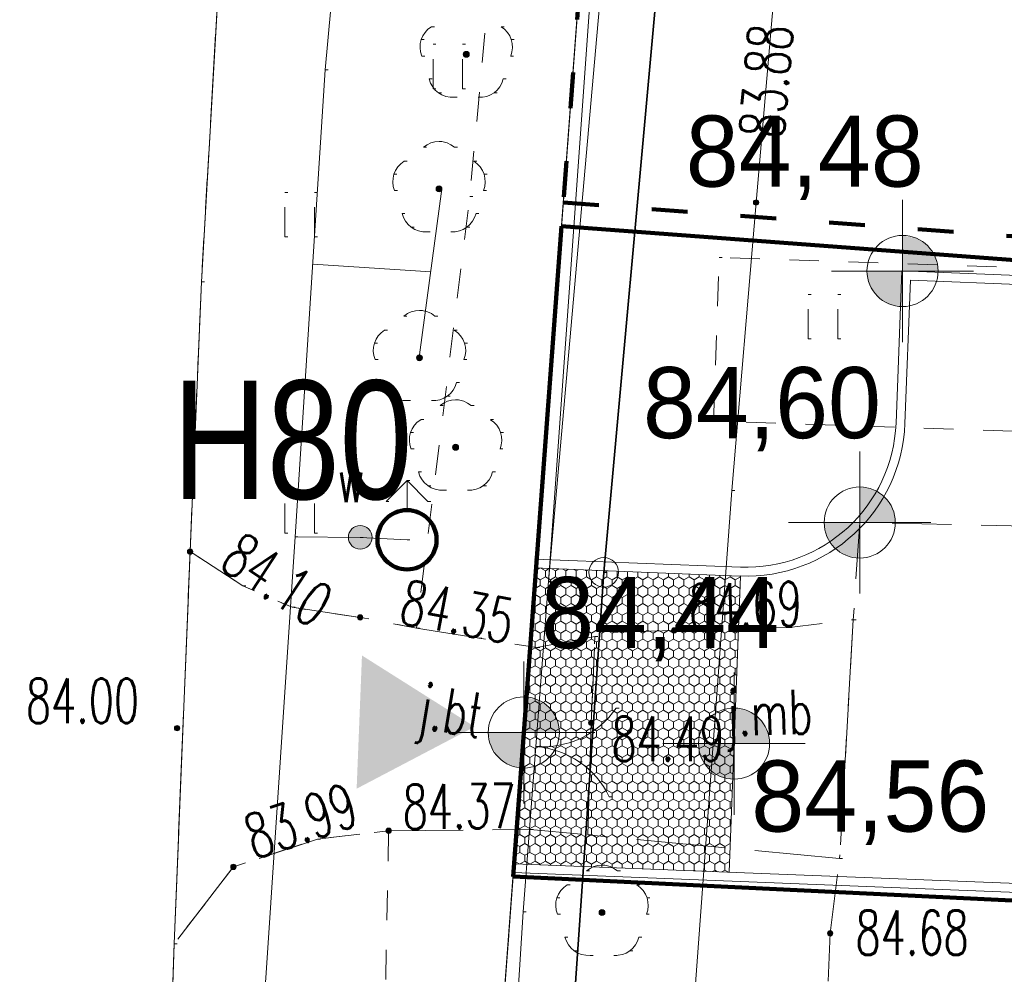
# Model space of a CAD drawing. Extents: x -134780 to 5540120, y 74663 to 5964901.
# Tile 13 of 71: x 5539534 to 5539551, y 5961311 to 5961327. Entities that reach past the tile are written whole.
import ezdxf
from ezdxf.lldxf.tags import DXFTag

# ---------------------------------------------------------------- set-up
doc = ezdxf.new("R2010")
doc.units = 0
doc.header["$MEASUREMENT"] = 0
doc.set_wipeout_variables(frame=1)
for name, pattern in [('ACAD_ISO03W100', [30, 12, -18]), ('L_0_03', [1, 0.5, -0.5]), ('L_0_04', [1.5, 1, -0.5]), ('L_0_06', [2, 1.5, -0.5])]:
    doc.linetypes.add(name, pattern=pattern)
for name, color, linetype, lineweight in [('0_Nr_Pióra__7', 7, 'Continuous', 13), ('Arch drogi_Nr_Pióra__21', 7, 'Continuous', 9), ('ARCH MAPA RUSINOWO_Nr_Pióra__60', 230, 'Continuous', 211), ('Arch opisy_Nr_Pióra__80', 3, 'Continuous', 211), ('arch wypelnienia_Nr_Pióra__80', 3, 'Continuous', 211), ('brama_Nr_Pióra__7', 7, 'Continuous', 13), ('drzewo_lisciaste_Nr_Pióra__7', 7, 'Continuous', 13), ('hydrant_Nr_Pióra__7', 7, 'Continuous', 13), ('INWENT RZĘDNE_Nr_Pióra__21', 7, 'Continuous', 9), ('jezdnia_Atr17_Nr_Pióra__7', 7, 'Continuous', 13), ('jezdnia_Nr_Pióra__7', 7, 'Continuous', 13), ('kraweznik_Nr_Pióra__7', 7, 'Continuous', 13), ('mapa', 7, 'Continuous', 13), ('ogr_Nr_Pióra__7', 7, 'Continuous', 13), ('ogrodzenie_trwale_Nr_Pióra__7', 7, 'Continuous', 13), ('pikieta_sztuczna_Atr2_Nr_Pióra__7', 7, 'Continuous', 13), ('pikieta_sztuczna_Nr_Pióra__7', 7, 'Continuous', 13), ('plac_sportowy_Nr_Pióra__7', 7, 'Continuous', 13), ('przewod_telekomunikacyjny_napowietrzny_Nr_Pióra__30', 134, 'Continuous', 35), ('przewod_telekomunikacyjny_podziemny_Nr_Pióra__7', 7, 'Continuous', 13), ('przewod_wodociagowy_Nr_Pióra__7', 7, 'Continuous', 13), ('rzedna_Atr2_Nr_Pióra__7', 7, 'Continuous', 13), ('rzedna_Nr_Pióra__7', 7, 'Continuous', 13), ('slup_przewodow_napowietrznych_Nr_Pióra__7', 7, 'Continuous', 13), ('trawnik_Nr_Pióra__7', 7, 'Continuous', 13), ('zasuwa_lub_zawor_Atr17_Nr_Pióra__7', 7, 'Continuous', 13), ('zasuwa_lub_zawor_Nr_Pióra__7', 7, 'Continuous', 13)]:
    doc.layers.add(name, color=color, linetype=linetype, lineweight=lineweight)
for name, color, linetype, lineweight, true_color in [('218_kontur_uzytku_gruntowego_Nr_Pióra__3', 7, 'Continuous', 18, 0xff6600), ('219_dzialka_ewidencyjna_Nr_Pióra__96', 7, 'Continuous', 13, 0x00d59f), ('ARCH MAPA RUSINOWO_Nr_Pióra__58', 7, 'Continuous', 100, 0xdf0000), ('Arch opisy_Nr_Pióra__38', 7, 'Continuous', 211, 0xe3b979), ('arch wypelnienia_Nr_Pióra__22', 7, 'Continuous', 9, 0x7f7f7f)]:
    doc.layers.add(name, color=color, linetype=linetype, lineweight=lineweight, true_color=true_color)
doc.layers.add('INWENT RZĘDNE', color=7, linetype='Continuous')
doc.styles.add('GENERATED_STYLE_1', font='txt')
doc.styles.add('GENERATED_STYLE_3', font='arial.ttf')
doc.styles.add('GENERATED_STYLE_7', font='Simplex.shx', dxfattribs={"bigfont": 'BIGFONT.SHX'})
tags = doc.linetypes.add('DASH', pattern=[15, 10, -5]).pattern_tags.tags
tags[6:7] = [DXFTag(74, 4), DXFTag(75, 0), DXFTag(340, '0'), DXFTag(46, 0.0), DXFTag(50, 0.0), DXFTag(44, 0.0), DXFTag(45, 0.0)]
tags[4:5] = [DXFTag(74, 4), DXFTag(75, 0), DXFTag(340, '0'), DXFTag(46, 0.0), DXFTag(50, 0.0), DXFTag(44, 0.0), DXFTag(45, 0.0)]
doc.linetypes.add('L_0_15_SHX', pattern='A,0,[2,Rusinowo ZAGOSPODAROWANIE1.Shx,S=7.5,R=0,X=0,Y=0],-7.5,0', length=7.5)
doc.linetypes.add('L_0_B0_SHX', pattern='A,0,[3,Rusinowo ZAGOSPODAROWANIE1.Shx,S=15,R=0,X=0,Y=0],-15,0', length=15)

# ---------------------------------------------------------------- blocks, each defined once
blk = doc.blocks.new('Koty wysokościowe_49', base_point=(-164925, 97560))
at = {"layer": 'INWENT RZĘDNE_Nr_Pióra__21', "linetype": 'Continuous'}
for points in [[(-164925, 97560), (-164325, 97560), (-164371, 97789), (-164501, 97984), (-164696, 98114), (-164925, 98160)], [(-164925, 97560), (-165525, 97560), (-165479, 97330), (-165349, 97135), (-165155, 97005), (-164925, 96960)]]:
    blk.add_hatch(color=256, dxfattribs=at).paths.add_polyline_path(points, flags=0)
for p, q in [((-164925, 96360), (-164925, 98760)), ((-166125, 97560), (-163725, 97560))]:
    blk.add_line(p, q, dxfattribs=at)
blk.add_circle((-164925, 97560), 600, dxfattribs=at)
at = {"layer": 'INWENT RZĘDNE_Nr_Pióra__21', "insert": (-168583, 98760), "char_height": 1200, "attachment_point": 7, "style": 'GENERATED_STYLE_1'}
blk.add_mtext('{84,48}', dxfattribs=at)
blk = doc.blocks.new('Koty wysokościowe_47', base_point=(-165648, 93315))
at = {"layer": 'INWENT RZĘDNE_Nr_Pióra__21', "linetype": 'Continuous'}
for points in [[(-165648, 93315), (-165048, 93315), (-165093, 93545), (-165223, 93739), (-165418, 93869), (-165648, 93915)], [(-165648, 93315), (-166248, 93315), (-166202, 93086), (-166072, 92891), (-165877, 92761), (-165648, 92715)]]:
    blk.add_hatch(color=256, dxfattribs=at).paths.add_polyline_path(points, flags=0)
for p, q in [((-165648, 92115), (-165648, 94515)), ((-166848, 93315), (-164448, 93315))]:
    blk.add_line(p, q, dxfattribs=at)
blk.add_circle((-165648, 93315), 600, dxfattribs=at)
at = {"layer": 'INWENT RZĘDNE_Nr_Pióra__21', "insert": (-169306, 94515), "char_height": 1200, "attachment_point": 7, "style": 'GENERATED_STYLE_1'}
blk.add_mtext('{84,60}', dxfattribs=at)
blk = doc.blocks.new('Koty wysokościowe_44', base_point=(-167769, 89585))
at = {"layer": 'INWENT RZĘDNE_Nr_Pióra__21', "linetype": 'Continuous'}
for points in [[(-167769, 89585), (-167169, 89585), (-167214, 89814), (-167345, 90009), (-167539, 90139), (-167769, 90185)], [(-167769, 89585), (-168369, 89585), (-168323, 89355), (-168193, 89161), (-167998, 89031), (-167769, 88985)]]:
    blk.add_hatch(color=256, dxfattribs=at).paths.add_polyline_path(points, flags=0)
for p, q in [((-167769, 88385), (-167769, 90785)), ((-168969, 89585), (-166569, 89585))]:
    blk.add_line(p, q, dxfattribs=at)
blk.add_circle((-167769, 89585), 600, dxfattribs=at)
at = {"layer": 'INWENT RZĘDNE_Nr_Pióra__21', "insert": (-167478, 87877), "char_height": 1200, "attachment_point": 7, "style": 'GENERATED_STYLE_1'}
blk.add_mtext('{84,56}', dxfattribs=at)
blk = doc.blocks.new('Koty wysokościowe_43', base_point=(-171317, 89773))
at = {"layer": 'INWENT RZĘDNE_Nr_Pióra__21', "linetype": 'Continuous'}
for points in [[(-171317, 89773), (-170717, 89773), (-170762, 90002), (-170892, 90197), (-171087, 90327), (-171317, 90373)], [(-171317, 89773), (-171917, 89773), (-171871, 89543), (-171741, 89349), (-171546, 89218), (-171317, 89173)]]:
    blk.add_hatch(color=256, dxfattribs=at).paths.add_polyline_path(points, flags=0)
for p, q in [((-171317, 88573), (-171317, 90973)), ((-172517, 89773), (-170117, 89773))]:
    blk.add_line(p, q, dxfattribs=at)
blk.add_circle((-171317, 89773), 600, dxfattribs=at)
at = {"layer": 'INWENT RZĘDNE_Nr_Pióra__21', "insert": (-171025, 90973), "char_height": 1200, "attachment_point": 7, "style": 'GENERATED_STYLE_1'}
blk.add_mtext('{84,44}', dxfattribs=at)
blk = doc.blocks.new('mapa')
at = {"layer": 'arch wypelnienia_Nr_Pióra__22', "linetype": 'Continuous'}
h = blk.add_hatch(dxfattribs=at)
h.set_pattern_fill('Hexagonal', color=252, scale=0.001, style=0, pattern_type=2)
h.set_pattern_definition([(90, (5539713.8376, 5961225.37486), (-0.17320508, 0), [0.1, -0.2]), (90, (5539713.751, 5961225.52486), (-0.17320508, 0), [0.1, -0.2]), (150, (5539713.8376, 5961225.47486), (0.08660254, 0.15), [0.1, -0.2]), (150, (5539713.66439, 5961225.47486), (0.08660254, 0.15), [0.1, -0.2]), (210, (5539713.8376, 5961225.37486), (-0.08660254, 0.15), [0.1, -0.2]), (210, (5539713.66439, 5961225.37486), (-0.08660254, 0.15), [0.1, -0.2])])
h.paths.add_polyline_path([(5539542.356, 5961312.933), (5539545.984, 5961312.791), (5539546.179, 5961317.787), (5539542.728, 5961317.922)], flags=0)
at = {"layer": 'arch wypelnienia_Nr_Pióra__80', "linetype": 'Continuous'}
blk.add_hatch(color=252, dxfattribs=at).paths.add_polyline_path([(5539541.692, 5961315.245), (5539539.79, 5961316.447), (5539539.7, 5961314.199)], flags=0)
at = {"layer": 'drzewo_lisciaste_Nr_Pióra__7', "linetype": 'Continuous'}
for points in [[(5539541.55, 5961326.54, 1), (5539541.55, 5961326.64, 1)], [(5539541.09, 5961324.27, 1), (5539541.09, 5961324.37, 1)], [(5539540.76, 5961321.42, 1), (5539540.76, 5961321.52, 1)], [(5539541.37, 5961319.91, 1), (5539541.37, 5961320.01, 1)], [(5539543.84, 5961312.06, 1), (5539543.84, 5961312.16, 1)]]:
    blk.add_hatch(color=252, dxfattribs=at).paths.add_polyline_path(points, flags=0)
at = {"layer": 'pikieta_sztuczna_Nr_Pióra__7', "linetype": 'Continuous'}
for points in [[(5539536.89, 5961318.155, 1), (5539536.89, 5961318.245, 1)], [(5539539.76, 5961317.045, 1), (5539539.76, 5961317.135, 1)], [(5539545.06, 5961316.825, 1), (5539545.06, 5961316.915, 1)], [(5539543.66, 5961315.265, 1), (5539543.66, 5961315.355, 1)], [(5539536.67, 5961315.175, 1), (5539536.67, 5961315.265, 1)], [(5539540.24, 5961313.445, 1), (5539540.24, 5961313.535, 1)], [(5539537.62, 5961312.835, 1), (5539537.62, 5961312.925, 1)], [(5539547.69, 5961311.715, 1), (5539547.69, 5961311.805, 1)]]:
    blk.add_hatch(color=252, dxfattribs=at).paths.add_polyline_path(points, flags=0)
at = {"layer": 'rzedna_Nr_Pióra__7', "linetype": 'Continuous'}
blk.add_hatch(color=252, dxfattribs=at).paths.add_polyline_path([(5539546.44, 5961324.045, 1), (5539546.44, 5961324.135, 1)], flags=0)
at = {"layer": 'zasuwa_lub_zawor_Nr_Pióra__7', "linetype": 'Continuous'}
blk.add_hatch(color=252, dxfattribs=at).paths.add_polyline_path([(5539539.76, 5961318.24, 1), (5539539.76, 5961318.64, 1)], flags=0)
at = {"color": 252}
for p, q in [((5539540.76, 5961321.52), (5539541.14, 5961324.32)), ((5539540.95, 5961322.92), (5539538.958, 5961323.049))]:
    blk.add_line(p, q, dxfattribs=at)
at = {"layer": '0_Nr_Pióra__7', "color": 252, "linetype": 'Continuous'}
for p, q in [((5539540.962, 5961327.056), (5539541.012, 5961327.056)), ((5539542.138, 5961327.056), (5539542.188, 5961327.056)), ((5539540.79, 5961326.838), (5539540.84, 5961326.838)), ((5539542.31, 5961326.838), (5539542.36, 5961326.838)), ((5539540.989, 5961326.759), (5539541.039, 5961326.759)), ((5539541.489, 5961326.759), (5539541.539, 5961326.759)), ((5539540.801, 5961326.561), (5539540.851, 5961326.561)), ((5539541.55, 5961326.59), (5539541.6, 5961326.59)), ((5539542.299, 5961326.561), (5539542.349, 5961326.561)), ((5539539.17, 5961326.33), (5539539.22, 5961326.33)), ((5539540.926, 5961326.175), (5539540.976, 5961326.175)), ((5539542.174, 5961326.175), (5539542.224, 5961326.175)), ((5539540.989, 5961326.009), (5539541.039, 5961326.009)), ((5539541.489, 5961326.009), (5539541.539, 5961326.009)), ((5539541.08, 5961325.942), (5539541.13, 5961325.942)), ((5539541.349, 5961325.867), (5539541.399, 5961325.867)), ((5539541.751, 5961325.867), (5539541.801, 5961325.867)), ((5539542.02, 5961325.942), (5539542.07, 5961325.942)), ((5539540.829, 5961325.023), (5539540.879, 5961325.023)), ((5539541.09, 5961325.12), (5539541.14, 5961325.12)), ((5539541.351, 5961325.023), (5539541.401, 5961325.023)), ((5539540.502, 5961324.786), (5539540.552, 5961324.786)), ((5539541.678, 5961324.786), (5539541.728, 5961324.786)), ((5539540.33, 5961324.568), (5539540.38, 5961324.568)), ((5539541.85, 5961324.568), (5539541.9, 5961324.568)), ((5539541.09, 5961324.32), (5539541.14, 5961324.32)), ((5539538.489, 5961324.259), (5539538.539, 5961324.259)), ((5539538.989, 5961324.259), (5539539.039, 5961324.259)), ((5539540.341, 5961324.291), (5539540.391, 5961324.291)), ((5539541.61, 5961324.19), (5539541.66, 5961324.19)), ((5539541.839, 5961324.291), (5539541.889, 5961324.291)), ((5539546.44, 5961324.09), (5539546.49, 5961324.09)), ((5539546.44, 5961324.09), (5539546.49, 5961324.09)), ((5539540.466, 5961323.905), (5539540.516, 5961323.905)), ((5539541.714, 5961323.905), (5539541.764, 5961323.905)), ((5539540.62, 5961323.672), (5539540.67, 5961323.672)), ((5539541.56, 5961323.672), (5539541.61, 5961323.672)), ((5539538.489, 5961323.509), (5539538.539, 5961323.509)), ((5539538.989, 5961323.509), (5539539.039, 5961323.509)), ((5539540.889, 5961323.597), (5539540.939, 5961323.597)), ((5539541.291, 5961323.597), (5539541.341, 5961323.597)), ((5539545.82, 5961323.16), (5539545.87, 5961323.16)), ((5539537.08, 5961322.75), (5539537.13, 5961322.75)), ((5539547.319, 5961322.539), (5539547.369, 5961322.539)), ((5539547.819, 5961322.539), (5539547.869, 5961322.539)), ((5539540.499, 5961322.173), (5539540.549, 5961322.173)), ((5539540.76, 5961322.27), (5539540.81, 5961322.27)), ((5539541.021, 5961322.173), (5539541.071, 5961322.173)), ((5539540.172, 5961321.936), (5539540.222, 5961321.936)), ((5539541.348, 5961321.936), (5539541.398, 5961321.936)), ((5539540, 5961321.718), (5539540.05, 5961321.718)), ((5539541.52, 5961321.718), (5539541.57, 5961321.718)), ((5539547.319, 5961321.789), (5539547.369, 5961321.789)), ((5539547.819, 5961321.789), (5539547.869, 5961321.789)), ((5539540.011, 5961321.441), (5539540.061, 5961321.441)), ((5539540.76, 5961321.47), (5539540.81, 5961321.47)), ((5539541.509, 5961321.441), (5539541.559, 5961321.441)), ((5539540.136, 5961321.055), (5539540.186, 5961321.055)), ((5539541.384, 5961321.055), (5539541.434, 5961321.055)), ((5539540.29, 5961320.822), (5539540.34, 5961320.822)), ((5539541.23, 5961320.822), (5539541.28, 5961320.822)), ((5539540.559, 5961320.747), (5539540.609, 5961320.747)), ((5539540.961, 5961320.747), (5539541.011, 5961320.747)), ((5539541.109, 5961320.663), (5539541.159, 5961320.663)), ((5539541.37, 5961320.76), (5539541.42, 5961320.76)), ((5539541.631, 5961320.663), (5539541.681, 5961320.663)), ((5539540.782, 5961320.426), (5539540.832, 5961320.426)), ((5539541.958, 5961320.426), (5539542.008, 5961320.426)), ((5539545.72, 5961320.4), (5539545.77, 5961320.4)), ((5539540.61, 5961320.208), (5539540.66, 5961320.208)), ((5539542.13, 5961320.208), (5539542.18, 5961320.208)), ((5539540.621, 5961319.931), (5539540.671, 5961319.931)), ((5539541.37, 5961319.96), (5539541.42, 5961319.96)), ((5539542.119, 5961319.931), (5539542.169, 5961319.931)), ((5539540.746, 5961319.545), (5539540.796, 5961319.545)), ((5539541.994, 5961319.545), (5539542.044, 5961319.545)), ((5539540.55, 5961319.4), (5539540.6, 5961319.4)), ((5539538.489, 5961319.259), (5539538.539, 5961319.259)), ((5539538.989, 5961319.259), (5539539.039, 5961319.259)), ((5539540.9, 5961319.312), (5539540.95, 5961319.312)), ((5539541.169, 5961319.237), (5539541.219, 5961319.237)), ((5539541.571, 5961319.237), (5539541.621, 5961319.237)), ((5539541.84, 5961319.312), (5539541.89, 5961319.312)), ((5539546.03, 5961319.23), (5539546.08, 5961319.23)), ((5539540.196, 5961319.046), (5539540.246, 5961319.046)), ((5539540.904, 5961319.046), (5539540.954, 5961319.046)), ((5539540.55, 5961318.9), (5539540.6, 5961318.9)), ((5539548.19, 5961318.69), (5539548.24, 5961318.69)), ((5539538.489, 5961318.509), (5539538.539, 5961318.509)), ((5539538.989, 5961318.509), (5539539.039, 5961318.509)), ((5539538.66, 5961318.45), (5539538.71, 5961318.45)), ((5539539.76, 5961318.44), (5539539.81, 5961318.44)), ((5539539.76, 5961318.44), (5539539.81, 5961318.44)), ((5539540.55, 5961318.4), (5539540.6, 5961318.4)), ((5539540.55, 5961318.4), (5539540.6, 5961318.4)), ((5539536.89, 5961318.2), (5539536.94, 5961318.2)), ((5539536.89, 5961318.2), (5539536.94, 5961318.2)), ((5539543.87, 5961317.85), (5539543.92, 5961317.85)), ((5539542.939, 5961317.689), (5539542.989, 5961317.689)), ((5539542.94, 5961317.7), (5539542.99, 5961317.7)), ((5539537.78, 5961317.62), (5539537.83, 5961317.62)), ((5539538.61, 5961317.26), (5539538.66, 5961317.26)), ((5539539.76, 5961317.09), (5539539.81, 5961317.09)), ((5539539.76, 5961317.09), (5539539.81, 5961317.09)), ((5539548.08, 5961317.05), (5539548.13, 5961317.05)), ((5539540.71, 5961316.91), (5539540.76, 5961316.91)), ((5539544.06, 5961316.84), (5539544.11, 5961316.84)), ((5539545.06, 5961316.87), (5539545.11, 5961316.87)), ((5539545.06, 5961316.87), (5539545.11, 5961316.87)), ((5539547, 5961316.92), (5539547.05, 5961316.92)), ((5539541.761, 5961316.739), (5539541.811, 5961316.739)), ((5539543.72, 5961316.77), (5539543.77, 5961316.77)), ((5539542.74, 5961316.58), (5539542.79, 5961316.58)), ((5539544.078, 5961315.558), (5539544.128, 5961315.558)), ((5539536.67, 5961315.22), (5539536.72, 5961315.22)), ((5539543.66, 5961315.31), (5539543.71, 5961315.31)), ((5539543.66, 5961315.31), (5539543.71, 5961315.31)), ((5539543.488, 5961315.053), (5539543.538, 5961315.053)), ((5539542.725, 5961314.91), (5539542.775, 5961314.91)), ((5539543.457, 5961314.652), (5539543.507, 5961314.652)), ((5539543.963, 5961314.062), (5539544.013, 5961314.062)), ((5539542.63, 5961313.51), (5539542.68, 5961313.51)), ((5539539.04, 5961313.35), (5539539.09, 5961313.35)), ((5539540.24, 5961313.49), (5539540.29, 5961313.49)), ((5539540.24, 5961313.49), (5539540.29, 5961313.49)), ((5539543.6, 5961313.42), (5539543.65, 5961313.42)), ((5539547.85, 5961313.02), (5539547.9, 5961313.02)), ((5539537.62, 5961312.88), (5539537.67, 5961312.88)), ((5539537.62, 5961312.88), (5539537.67, 5961312.88)), ((5539543.84, 5961312.91), (5539543.89, 5961312.91)), ((5539543.579, 5961312.813), (5539543.629, 5961312.813)), ((5539544.101, 5961312.813), (5539544.151, 5961312.813)), ((5539543.252, 5961312.576), (5539543.302, 5961312.576)), ((5539544.428, 5961312.576), (5539544.478, 5961312.576)), ((5539543.08, 5961312.358), (5539543.13, 5961312.358)), ((5539544.6, 5961312.358), (5539544.65, 5961312.358)), ((5539542.51, 5961312.12), (5539542.56, 5961312.12)), ((5539543.091, 5961312.081), (5539543.141, 5961312.081)), ((5539543.84, 5961312.11), (5539543.89, 5961312.11)), ((5539544.589, 5961312.081), (5539544.639, 5961312.081)), ((5539543.216, 5961311.695), (5539543.266, 5961311.695)), ((5539544.464, 5961311.695), (5539544.514, 5961311.695)), ((5539547.69, 5961311.76), (5539547.74, 5961311.76)), ((5539536.62, 5961311.58), (5539536.67, 5961311.58)), ((5539543.37, 5961311.462), (5539543.42, 5961311.462)), ((5539543.639, 5961311.387), (5539543.689, 5961311.387)), ((5539544.041, 5961311.387), (5539544.091, 5961311.387)), ((5539544.31, 5961311.462), (5539544.36, 5961311.462))]:
    blk.add_line(p, q, dxfattribs=at)
at = {"layer": '218_kontur_uzytku_gruntowego_Nr_Pióra__3', "color": 252, "linetype": 'L_0_03', "flags": 128}
for points in [[(5539542.34, 5961312.72), (5539546.72, 5961371.45)], [(5539546.72, 5961371.45), (5539542.34, 5961312.72)], [(5539539.23, 5961271.12), (5539542.34, 5961312.72)], [(5539542.34, 5961312.72), (5539539.23, 5961271.12)], [(5539542.34, 5961312.72), (5539596.81, 5961310.07)], [(5539596.81, 5961310.07), (5539542.34, 5961312.72)]]:
    blk.add_lwpolyline(points, dxfattribs=at)
at = {"layer": '219_dzialka_ewidencyjna_Nr_Pióra__96', "color": 252, "linetype": 'Continuous', "flags": 128}
for points in [[(5539546.72, 5961371.45), (5539542.34, 5961312.72)], [(5539539.23, 5961271.12), (5539542.34, 5961312.72)], [(5539542.34, 5961312.72), (5539596.81, 5961310.07)]]:
    blk.add_lwpolyline(points, dxfattribs=at)
at = {"layer": 'Arch drogi_Nr_Pióra__21', "linetype": 'Continuous'}
for p, q in [((5539548.802, 5961320.367), (5539548.902, 5961322.935)), ((5539552.7, 5961322.786), (5539548.902, 5961322.935)), ((5539548.952, 5961320.361), (5539549.046, 5961322.779)), ((5539552.544, 5961322.642), (5539549.046, 5961322.779)), ((5539546.175, 5961317.938), (5539542.704, 5961318.073)), ((5539546.169, 5961317.788), (5539542.693, 5961317.924)), ((5539546.179, 5961317.787), (5539545.984, 5961312.791)), ((5539579.628, 5961311.476), (5539542.356, 5961312.933)), ((5539579.772, 5961311.32), (5539542.345, 5961312.783))]:
    blk.add_line(p, q, dxfattribs=at)
for radius in [2.68, 2.53]:
    blk.add_arc((5539546.274, 5961320.466), radius, 267.7616, 357.7616, dxfattribs=at)
at = {"layer": 'ARCH MAPA RUSINOWO_Nr_Pióra__58', "color": 252, "linetype": 'Continuous'}
blk.add_circle((5539540.55, 5961318.4), 0.5, dxfattribs=at)
at = {"layer": 'ARCH MAPA RUSINOWO_Nr_Pióra__60', "linetype": 'Continuous', "lineweight": 20, "flags": 128}
for points in [[(5539540.938, 5961293.994), (5539546.72, 5961371.45)], [(5539594.181, 5961293.903), (5539596.827, 5961310.069), (5539542.34, 5961312.72)]]:
    blk.add_lwpolyline(points, dxfattribs=at)
at = {"layer": 'Arch opisy_Nr_Pióra__38', "linetype": 'ACAD_ISO03W100', "ltscale": 0.05}
for p, q in [((5539545.136, 5961350.216), (5539543.188, 5961324.088)), ((5539543.188, 5961324.088), (5539556.256, 5961323.113))]:
    blk.add_line(p, q, dxfattribs=at)
at = {"layer": 'Arch opisy_Nr_Pióra__80', "linetype": 'DASH', "ltscale": 0.2}
for p, q in [((5539543.158, 5961323.69), (5539542.34, 5961312.72)), ((5539543.158, 5961323.69), (5539556.625, 5961322.684)), ((5539542.34, 5961312.72), (5539606.798, 5961309.584))]:
    blk.add_line(p, q, dxfattribs=at)
at = {"layer": 'brama_Nr_Pióra__7', "color": 252, "linetype": 'Continuous'}
blk.add_line((5539542.94, 5961317.7), (5539542.51, 5961312.12), dxfattribs=at)
for centre, start, end in [((5539542.84, 5961316.406), 265.59, 325.6084), ((5539542.84, 5961316.406), 265.593, 325.593), ((5539542.61, 5961313.414), 25.5716, 85.59), ((5539542.61, 5961313.414), 25.593, 85.593)]:
    blk.add_arc(centre, 1.5, start, end, dxfattribs=at)
at = {"layer": 'drzewo_lisciaste_Nr_Pióra__7', "color": 252, "linetype": 'Continuous'}
for centre in [(5539541.55, 5961326.59), (5539541.09, 5961324.32), (5539540.76, 5961321.47), (5539541.37, 5961319.96), (5539543.84, 5961312.11)]:
    blk.add_circle(centre, 0.05, dxfattribs=at)
for centre, start, end in [((5539541.17, 5961326.714), 121.308, 202.548), ((5539541.93, 5961326.714), 337.452, 58.692), ((5539541.315, 5961326.266), 193.221, 274.871), ((5539541.785, 5961326.266), 265.129, 346.779), ((5539541.09, 5961324.72), 49.272, 130.728), ((5539540.71, 5961324.444), 121.308, 202.548), ((5539541.47, 5961324.444), 337.452, 58.692), ((5539540.855, 5961323.996), 193.221, 274.871), ((5539541.325, 5961323.996), 265.129, 346.779), ((5539540.76, 5961321.87), 49.272, 130.728), ((5539540.38, 5961321.594), 121.308, 202.548), ((5539541.14, 5961321.594), 337.452, 58.692), ((5539540.525, 5961321.146), 193.221, 274.871), ((5539540.995, 5961321.146), 265.129, 346.779), ((5539541.37, 5961320.36), 49.272, 130.728), ((5539540.99, 5961320.084), 121.308, 202.548), ((5539541.75, 5961320.084), 337.452, 58.692), ((5539541.135, 5961319.636), 193.221, 274.871), ((5539541.605, 5961319.636), 265.129, 346.779), ((5539543.84, 5961312.51), 49.272, 130.728), ((5539543.46, 5961312.234), 121.308, 202.548), ((5539544.22, 5961312.234), 337.452, 58.692), ((5539543.605, 5961311.786), 193.221, 274.871), ((5539544.075, 5961311.786), 265.129, 346.779)]:
    blk.add_arc(centre, 0.4, start, end, dxfattribs=at)
at = {"layer": 'hydrant_Nr_Pióra__7', "color": 252, "linetype": 'Continuous', "flags": 128}
for points in [[(5539540.196, 5961319.046), (5539540.55, 5961319.4)], [(5539540.904, 5961319.046), (5539540.55, 5961319.4)], [(5539540.55, 5961318.9), (5539540.55, 5961319.4)]]:
    blk.add_lwpolyline(points, dxfattribs=at)
at = {"layer": 'hydrant_Nr_Pióra__7', "color": 252, "linetype": 'Continuous'}
blk.add_circle((5539540.55, 5961318.4), 0.5, dxfattribs=at)
at = {"layer": 'jezdnia_Nr_Pióra__7', "color": 252, "linetype": 'L_0_06', "flags": 128}
for points in [[(5539999.19, 5964053.31), (5539991.4, 5964036.09), (5539985.21, 5964021.52), (5539975.15, 5963999.09), (5539963.72, 5963973.54), (5539961.98, 5963968.75), (5539956.08, 5963955.73), (5539947.38, 5963936.49), (5539939.62, 5963919.19), (5539930.06, 5963897.79), (5539920.31, 5963876.54), (5539903.27, 5963837.86), (5539901.32, 5963833.51), (5539898.81, 5963827.49), (5539896.38, 5963822.74), (5539891.05, 5963810.65), (5539884.46, 5963795.38), (5539879.24, 5963784.04), (5539871.67, 5963766.78), (5539869.54, 5963762.15), (5539865.51, 5963752.98), (5539859.36, 5963738.99), (5539856.4, 5963732.39), (5539854.67, 5963728.64), (5539856.25, 5963726.46), (5539855.31, 5963723.82), (5539852.26, 5963722.8), (5539847.97, 5963713.08), (5539843.21, 5963702.63), (5539842.06, 5963699.94), (5539838.81, 5963692.26), (5539830.85, 5963674.75), (5539820.19, 5963650.25), (5539818.12, 5963645), (5539817.74, 5963644.17), (5539813.54, 5963634.91), (5539809.4, 5963625.25), (5539801.48, 5963607.21), (5539796.69, 5963596.22), (5539791.48, 5963584.65), (5539782.46, 5963564.38), (5539776.09, 5963550.38), (5539769.11, 5963534.41), (5539763.64, 5963521.88), (5539760.52, 5963514.45), (5539753.01, 5963497.63), (5539748.15, 5963485.56), (5539744.94, 5963478.74), (5539740.22, 5963467.61), (5539735.82, 5963457.6), (5539732.58, 5963450.39), (5539727.25, 5963438.79), (5539724.39, 5963432.73), (5539716.03, 5963414.3), (5539709.62, 5963400.54), (5539703.42, 5963385.05), (5539701.46, 5963380.57), (5539695.42, 5963366.72), (5539689.15, 5963352.67), (5539688.11, 5963350.1), (5539684.73, 5963339.99), (5539681.36, 5963330.34), (5539680.5, 5963326.14), (5539679.08, 5963319.62), (5539678.47, 5963316.61), (5539677.98, 5963313.11), (5539676.59, 5963303.09), (5539675.35, 5963288.33), (5539673.35, 5963267.43), (5539671.97, 5963251.87), (5539670.51, 5963234.06), (5539668.84, 5963214.13), (5539667.88, 5963200.98), (5539667.53, 5963194.67), (5539666.69, 5963184.86), (5539666.11, 5963179.46), (5539664.94, 5963163.04), (5539664.51, 5963157.02), (5539664.04, 5963150.56), (5539662.86, 5963137.1), (5539661.91, 5963127.16), (5539661.34, 5963120.88), (5539661.2, 5963118.65), (5539659.55, 5963099.34), (5539658.06, 5963083.09), (5539656.64, 5963068), (5539654.29, 5963042.14), (5539652.97, 5963027.01), (5539652.25, 5963017.91), (5539651.48, 5963008.58), (5539650.21, 5962992.97), (5539648.82, 5962975.89), (5539647.98, 5962965.04), (5539646.76, 5962949.75), (5539645.49, 5962932.14), (5539644.87, 5962923.63), (5539645.84, 5962923.11), (5539647.68, 5962922.13), (5539647.55, 5962919.07), (5539644.47, 5962918.4), (5539642.94, 5962899.28), (5539642.02, 5962889.07), (5539640.93, 5962876.44), (5539642.02, 5962875.63), (5539645, 5962873.39), (5539644.63, 5962869.5), (5539641.41, 5962867.62), (5539640.25, 5962866.94), (5539639.8, 5962857.94), (5539638.77, 5962846.36), (5539637.95, 5962835.55), (5539637.69, 5962832.2), (5539637.38, 5962828.5), (5539636.17, 5962814.32), (5539634.91, 5962799.54), (5539633.21, 5962781), (5539630.37, 5962749.59), (5539628.55, 5962722.93), (5539626.25, 5962693.47), (5539622.63, 5962652.94), (5539620.37, 5962627.27), (5539619.98, 5962622.72), (5539619.98, 5962620.95), (5539619.46, 5962593.63), (5539618.69, 5962556.23), (5539617.78, 5962510.64), (5539617.66, 5962504.99), (5539617.01, 5962480.12), (5539616.82, 5962472.08), (5539616.86, 5962468.95), (5539616.67, 5962450.69), (5539616.33, 5962425), (5539615.82, 5962413.3), (5539615.8, 5962412.88), (5539615.04, 5962374.96), (5539615.06, 5962373.62), (5539614.97, 5962366.26), (5539614.98, 5962364.85), (5539614.54, 5962355.35), (5539614.4, 5962348.56), (5539613.81, 5962315.21), (5539613.29, 5962293.68), (5539612.82, 5962271.93), (5539612.82, 5962264.02), (5539612.2, 5962252.41), (5539611.87, 5962241.47), (5539611.13, 5962227.26), (5539610.59, 5962211.86), (5539610.16, 5962190.12), (5539609.88, 5962177.45), (5539608.73, 5962139), (5539607.99, 5962113.02), (5539607.43, 5962101.13), (5539605.51, 5962037.8), (5539603.67, 5961987.54), (5539603.13, 5961971.65), (5539601.74, 5961927.82), (5539600.75, 5961891.97), (5539599.97, 5961870.17), (5539598.76, 5961839.92), (5539598.25, 5961828.24), (5539598.07, 5961820.47), (5539597.75, 5961800.23), (5539597.38, 5961791.21), (5539596.52, 5961773.26), (5539595.92, 5961755.39), (5539595.12, 5961734.22), (5539593.97, 5961715.32), (5539593.15, 5961698.69), (5539591, 5961684.87), (5539587.75, 5961662.9), (5539584.56, 5961641.94), (5539582.66, 5961629.76), (5539580.71, 5961616.26), (5539578.44, 5961601.28), (5539576.6, 5961589.3), (5539574.91, 5961578.9), (5539573.19, 5961567.83), (5539571.22, 5961555.24), (5539569.88, 5961547.35), (5539568.84, 5961540.66), (5539566.54, 5961524.91), (5539564.36, 5961510.54), (5539562.76, 5961500.34), (5539561.43, 5961491.98), (5539559.03, 5961478.06), (5539556.81, 5961464.91), (5539554.95, 5961453.18), (5539554.14, 5961447.63), (5539551.22, 5961433.18), (5539550.22, 5961425.23), (5539547.33, 5961407.23), (5539544.97, 5961391.79), (5539543.29, 5961381.17), (5539542.51, 5961379.21), (5539542.32, 5961378), (5539541.27, 5961367.82), (5539540.91, 5961364.2), (5539539.27, 5961350.25), (5539537.78, 5961334.89), (5539537.08, 5961322.75), (5539536.89, 5961318.2), (5539536.62, 5961311.58), (5539536.36, 5961303.63), (5539536.1, 5961297.03), (5539535.77, 5961288.6), (5539535.43, 5961273.08), (5539535.1, 5961256.9), (5539534.99, 5961242.98), (5539534.93, 5961227.39), (5539534.64, 5961223.09), (5539535.09, 5961219.59), (5539536.43, 5961215.63), (5539539.17, 5961211.64), (5539542.98, 5961209.08), (5539524.13, 5961213.68), (5539525.21, 5961214.75), (5539526.28, 5961216.3), (5539527.29, 5961219.19), (5539528.2, 5961223.48), (5539528.64, 5961231.21), (5539528.81, 5961241.22), (5539529.12, 5961251.99), (5539529.26, 5961264.73), (5539529.86, 5961279.51), (5539530.43, 5961293.38), (5539531.2, 5961309.49), (5539531.74, 5961322.55), (5539532.3, 5961332.49), (5539532.4, 5961334.04), (5539532.42, 5961334.45), (5539533.38, 5961343.25), (5539534.51, 5961357.7), (5539535.18, 5961364.16), (5539537.17, 5961379.01), (5539537.95, 5961380.97), (5539539.63, 5961391.59), (5539541.99, 5961407.03), (5539544.88, 5961425.03), (5539545.88, 5961432.98), (5539548.8, 5961447.43), (5539549.61, 5961452.98), (5539551.47, 5961464.71), (5539553.69, 5961477.86), (5539556.09, 5961491.78), (5539557.42, 5961500.14), (5539559.02, 5961510.34), (5539561.2, 5961524.71), (5539563.5, 5961540.46), (5539565.88, 5961555.04), (5539567.85, 5961567.63), (5539569.57, 5961578.7), (5539571.26, 5961589.1), (5539573.1, 5961601.08), (5539575.37, 5961616.06), (5539577.32, 5961629.56), (5539579.33, 5961642.76), (5539581.48, 5961654.8), (5539582.75, 5961663.42), (5539584.59, 5961675.5), (5539585.75, 5961684.86), (5539587.43, 5961695.68), (5539588.08, 5961706.5), (5539588.95, 5961719.01), (5539589.82, 5961734.87), (5539590.45, 5961746.61), (5539590.86, 5961759.2), (5539591.28, 5961773.17), (5539592.04, 5961791.01), (5539592.41, 5961800.03), (5539593.52, 5961828.43), (5539593.62, 5961830.97), (5539595.96, 5961905.48), (5539597.17, 5961946.83), (5539597.6, 5961961.18), (5539599.55, 5962016.47), (5539600.83, 5962051.67), (5539602.01, 5962087.06), (5539602.89, 5962113.28), (5539603.03, 5962117.47), (5539603.64, 5962135.89), (5539604.86, 5962168.07), (5539605.44, 5962192.76), (5539606.36, 5962223.32), (5539603.76, 5962226.11), (5539603.82, 5962229.23), (5539606.38, 5962231.43), (5539607.32, 5962268.22), (5539607.71, 5962300.61), (5539608.16, 5962309.36), (5539608.51, 5962325.2), (5539608.56, 5962341.64), (5539608.78, 5962355.36), (5539608.88, 5962366.71), (5539609.21, 5962379.86), (5539609.71, 5962391.99), (5539609.84, 5962395.1), (5539610.14, 5962402.53), (5539610.53, 5962412.34), (5539611.16, 5962427.84), (5539611.28, 5962430.37), (5539611.63, 5962449.19), (5539612.06, 5962467.48), (5539612.03, 5962471.44), (5539612.07, 5962474.94), (5539612.26, 5962484.89), (5539612.63, 5962508.44), (5539612.86, 5962529.86), (5539613.15, 5962545.98), (5539613.45, 5962560.19), (5539613.67, 5962582.2), (5539614.4, 5962604.54), (5539614.71, 5962613.18), (5539614.92, 5962618.87), (5539614.88, 5962623.63), (5539615.91, 5962635.28), (5539618.32, 5962660.86), (5539619.97, 5962679.79), (5539621.51, 5962698.1), (5539623.47, 5962721.34), (5539625.37, 5962745.18), (5539627.12, 5962765.7), (5539628.53, 5962783.51), (5539629.56, 5962799.78), (5539629.57, 5962799.99), (5539630.48, 5962809.17), (5539631.4, 5962821.12), (5539632.3, 5962831.67), (5539632.73, 5962837.6), (5539634.04, 5962852.18), (5539635.34, 5962866.81), (5539636.58, 5962882.59), (5539637.28, 5962892.52), (5539638.14, 5962904.78), (5539639.26, 5962919.01), (5539640.86, 5962936.84), (5539641.66, 5962946.87), (5539642.62, 5962958.94), (5539643.04, 5962964.94), (5539643.18, 5962966.89), (5539643.34, 5962969), (5539644.31, 5962981.48), (5539645.01, 5962990.8), (5539645.68, 5963000.69), (5539646.9, 5963014.98), (5539648.03, 5963027.29), (5539648.92, 5963036.71), (5539646.86, 5963037.79), (5539647.14, 5963040.41), (5539649.38, 5963042.48), (5539649.63, 5963044.9), (5539650.22, 5963052.15), (5539651.02, 5963061.14), (5539652.33, 5963075.78), (5539654.4, 5963097.65), (5539656.29, 5963117.03), (5539656.3, 5963117.21), (5539656.48, 5963119.91), (5539656.92, 5963124.16), (5539658.36, 5963142.28), (5539659.35, 5963154.7), (5539660.55, 5963169.42), (5539661.84, 5963185.35), (5539661.99, 5963188.43), (5539663.61, 5963209.46), (5539665.47, 5963231.62), (5539665.98, 5963238.16), (5539666.31, 5963242.3), (5539667.18, 5963253.02), (5539668.61, 5963272.41), (5539670.58, 5963291.13), (5539671.7, 5963302.83), (5539672.44, 5963312), (5539674, 5963321.6), (5539674.75, 5963327.04), (5539677.83, 5963336.46), (5539682.92, 5963352.13), (5539685.21, 5963357.46), (5539691.23, 5963370.66), (5539698.53, 5963387.15), (5539706.16, 5963405.16), (5539711.04, 5963416.2), (5539719.53, 5963435.56), (5539726.32, 5963450.92), (5539730.49, 5963459.62), (5539729.46, 5963460.5), (5539726.85, 5963462.75), (5539728.12, 5963465.03), (5539732.65, 5963464.18), (5539739.21, 5963478.94), (5539745.34, 5963492.88), (5539751.72, 5963507.82), (5539761.89, 5963531.36), (5539767.85, 5963544.96), (5539774.64, 5963560.41), (5539785.36, 5963584.6), (5539791.33, 5963597.77), (5539796.6, 5963609.81), (5539801.71, 5963620.73), (5539807.63, 5963633.86), (5539812.07, 5963643.83), (5539814.49, 5963649.49), (5539820.55, 5963664.51), (5539829.37, 5963684.17), (5539835.32, 5963697.34), (5539841.7, 5963712.35), (5539851.51, 5963734.84), (5539859.62, 5963753.24), (5539862.75, 5963760.3), (5539868.49, 5963772.85), (5539874.07, 5963785.51), (5539885.48, 5963811.53), (5539890.69, 5963822.99), (5539902.79, 5963850.69), (5539914.42, 5963876.69), (5539927.25, 5963906.05), (5539939.75, 5963934.39), (5539955.58, 5963969.68), (5539962.55, 5963985.75), (5539970.74, 5964003.81), (5539976.48, 5964016.76), (5539982.22, 5964030.49), (5539989.73, 5964047.66), (5539996.62, 5964063.71), (5540000.15, 5964071.29), (5540001.29, 5964074.34), (5540002.69, 5964079.22), (5540003.51, 5964082.43), (5540004.82, 5964088.93), (5540005.22, 5964093.93), (5540004.82, 5964101.33), (5540001.28, 5964112.1), (5539999.1, 5964119.4), (5539993.61, 5964136.39), (5539987.93, 5964153.94), (5539982.13, 5964171.54), (5539977.33, 5964185.85), (5539971.4, 5964204.13), (5539964.98, 5964224.67), (5539961.25, 5964236.68), (5539957.86, 5964237.39), (5539957.33, 5964239.56), (5539958.1, 5964240.58), (5539959.32, 5964242.2), (5539956.21, 5964250.42), (5539953.05, 5964258.64), (5539948.96, 5964272.11), (5539942.69, 5964290.95), (5539935.21, 5964312.48), (5539924.31, 5964344.28), (5539915.41, 5964370.77), (5539901.8, 5964411.92), (5539893.09, 5964437.67), (5539878.77, 5964480.45), (5539876.63, 5964486.73), (5539861.55, 5964530.96), (5539850.12, 5964565.1), (5539838.7, 5964599.08), (5539828.35, 5964630.27), (5539817.98, 5964661.06), (5539806.29, 5964695.17), (5539794.49, 5964730.48), (5539784.91, 5964759.72), (5539775.16, 5964788.39), (5539769.4, 5964806.18), (5539761.23, 5964831.19), (5539753.15, 5964854.82), (5539744.66, 5964880.08), (5539737.53, 5964901.11), (5539742.85, 5964897.99), (5539750.92, 5964874.14), (5539760.85, 5964844.49), (5539773.46, 5964806.55), (5539784.44, 5964773.73), (5539798.25, 5964732.41), (5539814.99, 5964682.13), (5539823.43, 5964657.54), (5539832.21, 5964631.22), (5539838.15, 5964613.39), (5539840.06, 5964608), (5539848.02, 5964584.23), (5539859.71, 5964549.41), (5539869.79, 5964519.34), (5539882.17, 5964482.5), (5539891.23, 5964455.81), (5539901.89, 5964424.74), (5539906.75, 5964409.56), (5539908.46, 5964404.8), (5539920.27, 5964368.88), (5539929.23, 5964342.65), (5539935.96, 5964322.91), (5539939.52, 5964312.73), (5539943.21, 5964301.93), (5539949.5, 5964283.62), (5539956.13, 5964263.72), (5539962.32, 5964245.56), (5539964.94, 5964238.1), (5539970.48, 5964221.34), (5539974.17, 5964210.34), (5539979.83, 5964193.66), (5539983.29, 5964183.45), (5539985.07, 5964178.71), (5539986.99, 5964173.31), (5539992.74, 5964155.61), (5539999.27, 5964136.08), (5540001.61, 5964129.29), (5540003.83, 5964121.6), (5540008.46, 5964106.51), (5540010.46, 5964093.74), (5540009.71, 5964089.12), (5540008.7, 5964082.56), (5540007.03, 5964076.28), (5540005.63, 5964071.74), (5540005.15, 5964070.17), (5540001.27, 5964060.28)], [(5539543.66, 5961315.31), (5539543.6, 5961313.42), (5539542.63, 5961313.51), (5539540.24, 5961313.49), (5539539.04, 5961313.35), (5539537.62, 5961312.88), (5539536.62, 5961311.58), (5539536.89, 5961318.2), (5539537.78, 5961317.62), (5539538.61, 5961317.26), (5539539.76, 5961317.09), (5539540.71, 5961316.91), (5539542.74, 5961316.58), (5539543.72, 5961316.77)], [(5539544.06, 5961316.84), (5539545.06, 5961316.87), (5539547, 5961316.92), (5539548.08, 5961317.05), (5539547.85, 5961313.02), (5539543.6, 5961313.42), (5539543.66, 5961315.31), (5539543.72, 5961316.77)]]:
    blk.add_lwpolyline(points, close=True, dxfattribs=at)
at = {"layer": 'kraweznik_Nr_Pióra__7', "color": 252, "linetype": 'Continuous', "flags": 128}
blk.add_lwpolyline([(5539535.43, 5961273.08), (5539535.77, 5961288.6), (5539535.88, 5961291.71), (5539536.1, 5961297.03), (5539536.36, 5961303.63), (5539536.62, 5961311.58), (5539536.89, 5961318.2), (5539537.08, 5961322.75), (5539537.78, 5961334.89), (5539539.27, 5961350.25), (5539540.91, 5961364.2), (5539541.27, 5961367.82), (5539542.32, 5961378), (5539542.51, 5961379.21), (5539543.29, 5961381.17), (5539544.97, 5961391.79), (5539547.33, 5961407.23), (5539550.22, 5961425.23)], dxfattribs=at)
at = {"layer": 'ogr_Nr_Pióra__7', "color": 252, "linetype": 'L_0_15_SHX', "flags": 128}
blk.add_lwpolyline([(5539542.939, 5961317.689), (5539546.446, 5961366.851), (5539556.316, 5961368.396)], dxfattribs=at)
at = {"layer": 'ogr_Nr_Pióra__7', "color": 252, "linetype": 'Continuous', "flags": 128}
blk.add_lwpolyline([(5539542.939, 5961317.689), (5539546.446, 5961366.851), (5539556.316, 5961368.396)], dxfattribs=at)
at = {"layer": 'ogrodzenie_trwale_Nr_Pióra__7', "color": 252, "linetype": 'L_0_15_SHX'}
blk.add_line((5539542.51, 5961312.12), (5539541.64, 5961298.16), dxfattribs=at)
at = {"layer": 'ogrodzenie_trwale_Nr_Pióra__7', "color": 252, "linetype": 'Continuous'}
blk.add_line((5539542.51, 5961312.12), (5539541.64, 5961298.16), dxfattribs=at)
at = {"layer": 'ogrodzenie_trwale_Nr_Pióra__7', "color": 252, "linetype": 'L_0_15_SHX', "flags": 128}
blk.add_lwpolyline([(5539556.34, 5961368.45), (5539548.3, 5961367.12), (5539547.31, 5961366.96), (5539546.5, 5961357), (5539545.03, 5961341.31), (5539542.94, 5961317.7)], dxfattribs=at)
at = {"layer": 'ogrodzenie_trwale_Nr_Pióra__7', "color": 252, "linetype": 'Continuous', "flags": 128}
blk.add_lwpolyline([(5539556.34, 5961368.45), (5539548.3, 5961367.12), (5539547.31, 5961366.96), (5539546.5, 5961357), (5539545.03, 5961341.31), (5539542.94, 5961317.7)], dxfattribs=at)
at = {"layer": 'pikieta_sztuczna_Nr_Pióra__7', "color": 252, "linetype": 'Continuous'}
for centre in [(5539536.89, 5961318.2), (5539539.76, 5961317.09), (5539545.06, 5961316.87), (5539543.66, 5961315.31), (5539536.67, 5961315.22), (5539540.24, 5961313.49), (5539537.62, 5961312.88), (5539547.69, 5961311.76)]:
    blk.add_circle(centre, 0.045, dxfattribs=at)
at = {"layer": 'plac_sportowy_Nr_Pióra__7', "color": 252, "linetype": 'L_0_04', "flags": 128}
blk.add_lwpolyline([(5539547.69, 5961311.76), (5539547.85, 5961313.02), (5539548.08, 5961317.05), (5539548.19, 5961318.69), (5539553.96, 5961318.57), (5539566.63, 5961318.35), (5539577.2, 5961318.26), (5539578.89, 5961318.3), (5539589.29, 5961318.26), (5539587.6, 5961310.7), (5539586.41, 5961297.98), (5539585.4, 5961283.36), (5539561.05, 5961283.75), (5539545.65, 5961284.02), (5539546.4, 5961294.88), (5539546.9, 5961301.69), (5539547.46, 5961306.59)], close=True, dxfattribs=at)
at = {"layer": 'przewod_telekomunikacyjny_napowietrzny_Nr_Pióra__30', "color": 252, "linetype": 'L_0_B0_SHX'}
for p, q in [((5539543.87, 5961317.85), (5539548.29, 5961366.44)), ((5539540.65, 5961270.81), (5539543.87, 5961317.85))]:
    blk.add_line(p, q, dxfattribs=at)
at = {"layer": 'przewod_telekomunikacyjny_napowietrzny_Nr_Pióra__30', "color": 252, "linetype": 'Continuous'}
for p, q in [((5539543.87, 5961317.85), (5539548.29, 5961366.44)), ((5539540.65, 5961270.81), (5539543.87, 5961317.85)), ((5539543.87, 5961317.85), (5539543.92, 5961317.85)), ((5539543.87, 5961317.85), (5539543.92, 5961317.85))]:
    blk.add_line(p, q, dxfattribs=at)
at = {"layer": 'przewod_telekomunikacyjny_podziemny_Nr_Pióra__7', "color": 252, "linetype": 'Continuous', "flags": 128}
blk.add_lwpolyline([(5539548.29, 5961366.44), (5539546.97, 5961353.78), (5539548.39, 5961352.95), (5539547.3, 5961334.1), (5539546.44, 5961324.09), (5539546.03, 5961319.23), (5539545.16, 5961307.39), (5539543.63, 5961298.78), (5539542.43, 5961285.68), (5539541.19, 5961274.63), (5539542.24, 5961272.57), (5539543.69, 5961271.2), (5539543.59, 5961269.14), (5539542.78, 5961266.35), (5539543.3, 5961257.92), (5539546.06, 5961248.87), (5539545.22, 5961248.17)], dxfattribs=at)
at = {"layer": 'przewod_wodociagowy_Nr_Pióra__7', "color": 252, "linetype": 'Continuous', "flags": 128}
for points in [[(5539523.52, 5961364.08), (5539529.06, 5961363.67), (5539537.48, 5961362.65), (5539542.79, 5961362), (5539541.4, 5961352.89), (5539540.33, 5961338.95), (5539539.17, 5961326.33), (5539538.66, 5961318.45), (5539538.17, 5961311.01), (5539537.08, 5961296.32), (5539536.47, 5961285.85), (5539535.85, 5961268.98), (5539549.29, 5961271.29), (5539573.3, 5961275.34), (5539588.62, 5961277.8), (5539602.17, 5961279.36), (5539616.59, 5961280.91), (5539615.83, 5961257.35), (5539615.32, 5961242.06)], [(5539538.66, 5961318.45), (5539539.76, 5961318.44), (5539540.55, 5961318.4)]]:
    blk.add_lwpolyline(points, dxfattribs=at)
at = {"layer": 'rzedna_Nr_Pióra__7', "color": 252, "linetype": 'Continuous'}
blk.add_circle((5539546.44, 5961324.09), 0.045, dxfattribs=at)
at = {"layer": 'slup_przewodow_napowietrznych_Nr_Pióra__7', "color": 252, "linetype": 'Continuous'}
blk.add_circle((5539543.87, 5961317.85), 0.25, dxfattribs=at)
at = {"layer": 'trawnik_Nr_Pióra__7', "color": 252, "linetype": 'L_0_03', "flags": 128}
for points in [[(5539539.27, 5961350.25), (5539540.91, 5961364.2), (5539541.27, 5961367.82), (5539544.9, 5961369.91), (5539545.1, 5961369.46), (5539543.99, 5961355.05), (5539543.24, 5961344.35), (5539542.58, 5961334.77), (5539541.61, 5961324.19), (5539540.71, 5961316.91), (5539539.76, 5961317.09), (5539538.61, 5961317.26), (5539537.78, 5961317.62), (5539536.89, 5961318.2), (5539537.08, 5961322.75), (5539537.78, 5961334.89)], [(5539552.11, 5961322.95), (5539552.01, 5961320.19), (5539545.72, 5961320.4), (5539545.82, 5961323.16)], [(5539537.79, 5961291.73), (5539537.14, 5961291.72), (5539537.11, 5961293.01), (5539536.1, 5961297.03), (5539536.36, 5961303.63), (5539536.62, 5961311.58), (5539537.62, 5961312.88), (5539539.04, 5961313.35), (5539540.24, 5961313.49), (5539539.93, 5961297.9), (5539539.8, 5961294.6), (5539539.51, 5961291.88)]]:
    blk.add_lwpolyline(points, close=True, dxfattribs=at)
for points in [[(5539540.989, 5961326.009), (5539540.989, 5961326.759)], [(5539541.489, 5961326.009), (5539541.489, 5961326.759)], [(5539538.489, 5961323.509), (5539538.489, 5961324.259)], [(5539538.989, 5961323.509), (5539538.989, 5961324.259)], [(5539547.319, 5961321.789), (5539547.319, 5961322.539)], [(5539547.819, 5961321.789), (5539547.819, 5961322.539)], [(5539538.489, 5961318.509), (5539538.489, 5961319.259)], [(5539538.989, 5961318.509), (5539538.989, 5961319.259)]]:
    blk.add_lwpolyline(points, dxfattribs=at)
at = {"layer": 'zasuwa_lub_zawor_Nr_Pióra__7', "color": 252, "linetype": 'Continuous'}
blk.add_circle((5539539.76, 5961318.44), 0.2, dxfattribs=at)
at = {"layer": 'INWENT RZĘDNE', "color": 252, "xscale": 0.001, "yscale": 0.001, "zscale": 0.001}
for name, p in [('Koty wysokościowe_49', (5539548.912, 5961322.934)), ('Koty wysokościowe_47', (5539548.19, 5961318.69)), ('Koty wysokościowe_43', (5539542.521, 5961315.148)), ('Koty wysokościowe_44', (5539546.069, 5961314.96))]:
    blk.add_blockref(name, p, dxfattribs=at)
at = {"layer": 'ARCH MAPA RUSINOWO_Nr_Pióra__58', "color": 252, "linetype": 'Continuous', "insert": (5539536.592, 5961321.086), "char_height": 2, "attachment_point": 1, "style": 'GENERATED_STYLE_3'}
blk.add_mtext('{\\W0.790000x;H80}', dxfattribs=at)
at = {"layer": 'jezdnia_Atr17_Nr_Pióra__7', "color": 252, "linetype": 'Continuous', "char_height": 0.75, "attachment_point": 1, "style": 'GENERATED_STYLE_7'}
for s, insert, rotation in [('{\\W0.660000x;j.bt}', (5539540.819, 5961315.969), 350.8), ('{\\W0.660000x;j.mb}', (5539545.917, 5961315.84), 1.5)]:
    blk.add_mtext(s, dxfattribs=dict(at, insert=insert, rotation=rotation))
at = {"layer": 'pikieta_sztuczna_Atr2_Nr_Pióra__7', "color": 252, "linetype": 'Continuous', "char_height": 0.75, "attachment_point": 1, "style": 'GENERATED_STYLE_7'}
for s, insert, rotation in [('{\\W0.660000x;84.10}', (5539537.765, 5961318.561), 326.9), ('{\\W0.660000x;84.35}', (5539540.532, 5961317.733), 349.3), ('{\\W0.660000x;84.69}', (5539545.299, 5961317.649), 1.5), ('{\\W0.660000x;83.99}', (5539537.735, 5961313.714), 18.3), ('{\\W0.660000x;84.37}', (5539540.472, 5961314.267), 0.5)]:
    blk.add_mtext(s, dxfattribs=dict(at, insert=insert, rotation=rotation))
for s, insert in [('{\\W0.660000x;84.00}', (5539534.119, 5961316.056)), ('{\\W0.660000x;84.49}', (5539543.999, 5961315.416)), ('{\\W0.660000x;84.68}', (5539548.119, 5961312.146))]:
    blk.add_mtext(s, dxfattribs=dict(at, insert=insert))
at = {"layer": 'rzedna_Atr2_Nr_Pióra__7', "color": 252, "linetype": 'Continuous', "insert": (5539546.157, 5961325.221), "char_height": 0.75, "attachment_point": 1, "rotation": 85.1, "style": 'GENERATED_STYLE_7'}
blk.add_mtext('{\\W0.660000x;83.88}', dxfattribs=at)
at = {"layer": 'zasuwa_lub_zawor_Atr17_Nr_Pióra__7', "color": 252, "linetype": 'Continuous', "insert": (5539539.375, 5961319.784), "char_height": 0.75, "attachment_point": 1, "style": 'GENERATED_STYLE_7'}
blk.add_mtext('{\\W0.660000x;w}', dxfattribs=at)

msp = doc.modelspace()

# ---------------------------------------------------------------- block references
at = {"layer": 'mapa', "color": 4, "lineweight": 40}
msp.add_blockref('mapa', (0, 0), dxfattribs=at)

# ---------------------------------------------------------------- next in the draw order: wipeouts: each hides what was drawn before it
msp.add_wipeout([(5539444.713, 5961266.963), (5539444.713, 5961415.463), (5539654.713, 5961415.463), (5539651.713, 5961412.413), (5539457.213, 5961412.413), (5539457.213, 5961270.013), (5539651.713, 5961270.013), (5539654.713, 5961266.963)]).dxf.layer = 'zasuwa_lub_zawor_Nr_Pióra__7'

doc.saveas('drawing.dxf')
